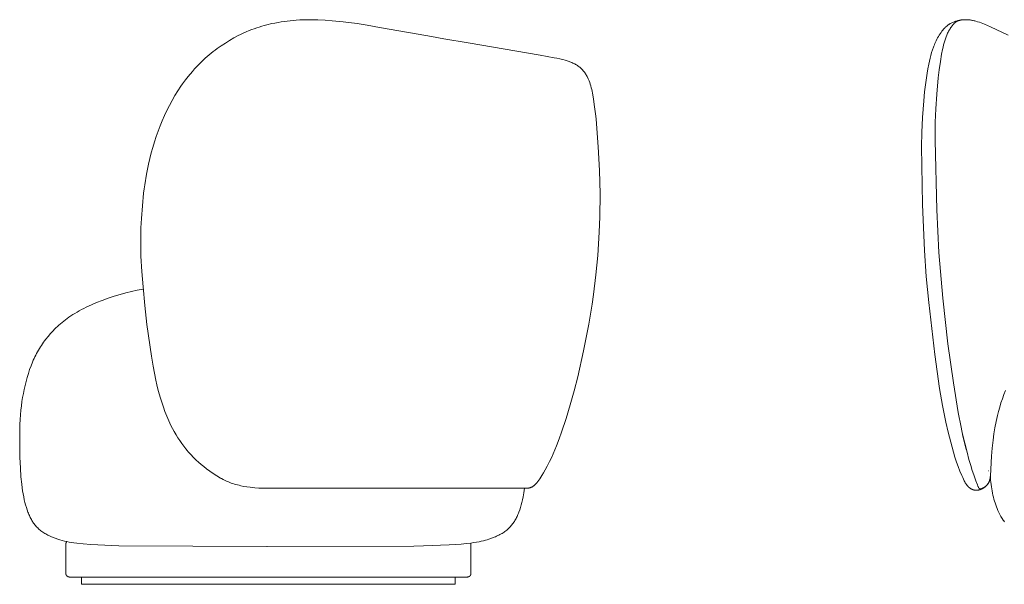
# Model space of a CAD drawing. Header units: millimetres. Extents: x 4566 to 8429, y -10348 to -8368.
# Tile 2 of 4: x 4566 to 5945, y -9158 to -8368. Entities that reach past the tile are written whole.
import ezdxf

# ---------------------------------------------------------------- set-up
doc = ezdxf.new("R2010")
doc.units = ezdxf.units.MM
doc.header["$MEASUREMENT"] = 0
doc.layers.add('Default', color=7, linetype='Continuous', lineweight=18, true_color=0x000000)

msp = doc.modelspace()

# ---------------------------------------------------------------- linework, layer by layer
at = {"layer": 'Default'}
for p, q in [((4894.8, -8380.4), (4898.3, -8379.2)), ((4898.3, -8379.2), (4901.8, -8378)), ((4901.8, -8378), (4905.4, -8377)), ((4905.4, -8377), (4908.9, -8376)), ((4908.9, -8376), (4912.5, -8375)), ((4912.5, -8375), (4919.6, -8373.3)), ((4919.6, -8373.3), (4923.8, -8372.5)), ((4923.8, -8372.5), (4928.1, -8371.7)), ((4928.1, -8371.7), (4932.3, -8370.9)), ((4932.3, -8370.9), (4936.6, -8370.3)), ((4936.6, -8370.3), (4945.1, -8369.2)), ((4945.1, -8369.2), (4953.6, -8368.5)), ((4953.6, -8368.5), (4958.7, -8368.2)), ((4958.7, -8368.2), (4963.7, -8367.9)), ((4963.7, -8367.9), (4968.8, -8367.8)), ((4968.8, -8367.8), (4973.8, -8367.8)), ((4973.8, -8367.8), (4983.9, -8368)), ((4983.9, -8368), (4994, -8368.4)), ((4994, -8368.4), (5004.1, -8369.2)), ((5004.1, -8369.2), (5019.1, -8370.7)), ((5019.1, -8370.7), (5038.8, -8373.2)), ((5038.8, -8373.2), (5052.7, -8375.5)), ((5052.7, -8375.5), (5070.2, -8378.7)), ((5070.2, -8378.7), (5097.2, -8383.4)), ((5859.9, -8381.1), (5861.1, -8379.8)), ((5861.1, -8379.8), (5861.7, -8379.1)), ((5861.7, -8379.1), (5862.4, -8378.5)), ((5862.4, -8378.5), (5863, -8377.9)), ((5863, -8377.9), (5863.6, -8377.3)), ((5863.6, -8377.3), (5864.3, -8376.7)), ((5864.3, -8376.7), (5864.9, -8376.2)), ((5864.9, -8376.2), (5865.6, -8375.6)), ((5865.6, -8375.6), (5866.3, -8375.1)), ((5866.3, -8375.1), (5867, -8374.6)), ((5867, -8374.6), (5867.7, -8374.1)), ((5867.7, -8374.1), (5868.2, -8373.8)), ((5868.2, -8373.8), (5868.6, -8373.5)), ((5868.4, -8381.3), (5869.1, -8380.1)), ((5868.6, -8373.5), (5869.1, -8373.3)), ((5869.1, -8373.3), (5869.6, -8373)), ((5869.1, -8380.1), (5869.9, -8378.9)), ((5869.6, -8373), (5870.6, -8372.5)), ((5869.9, -8378.9), (5870.7, -8377.8)), ((5870.6, -8372.5), (5871.6, -8372)), ((5870.7, -8377.8), (5871.5, -8376.7)), ((5871.5, -8376.7), (5872.2, -8375.8)), ((5871.6, -8372), (5872.6, -8371.5)), ((5872.2, -8375.8), (5872.9, -8375)), ((5872.6, -8371.5), (5873.6, -8371.1)), ((5872.9, -8375), (5873.5, -8374.2)), ((5873.5, -8374.2), (5874.2, -8373.5)), ((5873.6, -8371.1), (5874.6, -8370.7)), ((5874.2, -8373.5), (5874.8, -8372.8)), ((5874.6, -8370.7), (5875.7, -8370.3)), ((5874.8, -8372.8), (5875.1, -8372.5)), ((5875.1, -8372.5), (5875.4, -8372.2)), ((5875.4, -8372.2), (5875.7, -8372)), ((5875.7, -8370.3), (5876.7, -8370)), ((5875.7, -8372), (5875.9, -8371.8)), ((5875.9, -8371.8), (5876.2, -8371.5)), ((5876.2, -8371.5), (5876.5, -8371.3)), ((5876.5, -8371.3), (5876.7, -8371.1)), ((5876.7, -8370), (5877.8, -8369.6)), ((5876.7, -8371.1), (5876.9, -8371)), ((5876.9, -8371), (5877.1, -8370.8)), ((5877.1, -8370.8), (5877.4, -8370.6)), ((5877.4, -8370.6), (5877.7, -8370.4)), ((5877.7, -8370.4), (5878, -8370.3)), ((5877.8, -8369.6), (5878.9, -8369.4)), ((5878, -8370.3), (5878.3, -8370.1)), ((5878.3, -8370.1), (5878.6, -8369.9)), ((5878.6, -8369.9), (5879, -8369.8)), ((5878.9, -8369.4), (5880, -8369.1)), ((5879, -8369.8), (5879.4, -8369.6)), ((5879.4, -8369.6), (5879.8, -8369.4)), ((5879.8, -8369.4), (5880.1, -8369.3)), ((5880, -8369.1), (5881, -8368.9)), ((5880.1, -8369.3), (5880.6, -8369.1)), ((5880.6, -8369.1), (5881, -8369)), ((5881, -8368.9), (5882.1, -8368.7)), ((5881, -8369), (5881.5, -8368.9)), ((5881.5, -8368.9), (5881.9, -8368.7)), ((5881.9, -8368.7), (5882.4, -8368.6)), ((5882.1, -8368.7), (5883.2, -8368.5)), ((5882.4, -8368.6), (5882.9, -8368.5)), ((5882.9, -8368.5), (5883.4, -8368.4)), ((5883.2, -8368.5), (5884.3, -8368.3)), ((5883.4, -8368.4), (5883.9, -8368.3)), ((5883.9, -8368.3), (5884.5, -8368.2)), ((5884.3, -8368.3), (5886, -8368.1)), ((5884.5, -8368.2), (5885.1, -8368.1)), ((5885.1, -8368.1), (5885.9, -8368)), ((5885.9, -8368), (5886.7, -8368)), ((5886, -8368.1), (5887.7, -8367.9)), ((5886.7, -8368), (5887.5, -8367.9)), ((5887.5, -8367.9), (5888.3, -8367.9)), ((5887.7, -8367.9), (5889.3, -8367.8)), ((5888.3, -8367.9), (5888.7, -8367.9)), ((5889.3, -8367.8), (5891, -8367.8)), ((5891, -8367.8), (5891.9, -8367.8)), ((5891.9, -8367.8), (5892.7, -8367.8)), ((5892.7, -8367.8), (5893.6, -8367.9)), ((5893.6, -8367.9), (5894.4, -8367.9)), ((5894.4, -8367.9), (5895.2, -8368)), ((5895.2, -8368), (5896.1, -8368.1)), ((5896.1, -8368.1), (5896.9, -8368.2)), ((5896.9, -8368.2), (5897.8, -8368.3)), ((5897.8, -8368.3), (5899, -8368.5)), ((5899, -8368.5), (5900.2, -8368.7)), ((5900.2, -8368.7), (5901.4, -8368.9)), ((5901.4, -8368.9), (5902.6, -8369.2)), ((5902.6, -8369.2), (5903.8, -8369.5)), ((5903.8, -8369.5), (5905, -8369.9)), ((5905, -8369.9), (5907.5, -8370.6)), ((5907.5, -8370.6), (5909.9, -8371.4)), ((5909.9, -8371.4), (5912.3, -8372.3)), ((5912.3, -8372.3), (5917.1, -8374.2)), ((5917.1, -8374.2), (5925.4, -8377.9)), ((5925.4, -8377.9), (5950.1, -8389.3)), ((4860.3, -8396.7), (4866.3, -8393.3)), ((4866.3, -8393.3), (4872.4, -8390)), ((4872.4, -8390), (4875.5, -8388.5)), ((4875.5, -8388.5), (4878.6, -8387)), ((4878.6, -8387), (4883.6, -8384.7)), ((4883.6, -8384.7), (4887.5, -8383.1)), ((4887.5, -8383.1), (4891.3, -8381.6)), ((4891.3, -8381.6), (4894.8, -8380.4)), ((5097.2, -8383.4), (5124.4, -8388.1)), ((5124.4, -8388.1), (5142.8, -8391.3)), ((5142.8, -8391.3), (5160.4, -8394.4)), ((5850.4, -8395.1), (5851.5, -8393.1)), ((5851.5, -8393.1), (5852.6, -8391.2)), ((5852.6, -8391.2), (5853.8, -8389.2)), ((5853.8, -8389.2), (5855, -8387.4)), ((5855, -8387.4), (5856.3, -8385.6)), ((5856.3, -8385.6), (5857.6, -8383.8)), ((5857.6, -8383.8), (5858.8, -8382.4)), ((5858.8, -8382.4), (5859.9, -8381.1)), ((5862.4, -8394.6), (5863.4, -8391.9)), ((5863.4, -8391.9), (5864.3, -8389.5)), ((5864.3, -8389.5), (5864.9, -8388)), ((5864.9, -8388), (5865.5, -8386.6)), ((5865.5, -8386.6), (5866.2, -8385.2)), ((5866.2, -8385.2), (5866.9, -8383.9)), ((5866.9, -8383.9), (5867.3, -8383.2)), ((5867.3, -8383.2), (5867.6, -8382.6)), ((5867.6, -8382.6), (5868.4, -8381.3)), ((4843, -8408.1), (4848.6, -8404.2)), ((4848.6, -8404.2), (4854.4, -8400.4)), ((4854.4, -8400.4), (4860.3, -8396.7)), ((5160.4, -8394.4), (5194.3, -8400.2)), ((5194.3, -8400.2), (5295, -8417.4)), ((5844.3, -8410.1), (5845.6, -8406.4)), ((5845.6, -8406.4), (5846.2, -8404.6)), ((5846.2, -8404.6), (5846.9, -8402.8)), ((5846.9, -8402.8), (5847.6, -8401)), ((5847.6, -8401), (5848.4, -8399.3)), ((5848.4, -8399.3), (5849.4, -8397.2)), ((5849.4, -8397.2), (5850.4, -8395.1)), ((5858.4, -8409.4), (5859.1, -8406.2)), ((5859.1, -8406.2), (5859.9, -8403.1)), ((5859.9, -8403.1), (5860.7, -8400.2)), ((5860.7, -8400.2), (5861.6, -8397.2)), ((5861.6, -8397.2), (5862.4, -8394.6)), ((4826.1, -8421.7), (4828.8, -8419.3)), ((4828.8, -8419.3), (4831.6, -8417)), ((4831.6, -8417), (4834.4, -8414.7)), ((4834.4, -8414.7), (4837.2, -8412.4)), ((4837.2, -8412.4), (4840.1, -8410.3)), ((4840.1, -8410.3), (4843, -8408.1)), ((5295, -8417.4), (5304.7, -8419.1)), ((5304.7, -8419.1), (5314.5, -8421)), ((5314.5, -8421), (5318.5, -8421.8)), ((5841, -8421.7), (5842.1, -8417.8)), ((5842.1, -8417.8), (5843.1, -8413.9)), ((5843.1, -8413.9), (5844.3, -8410.1)), ((5855.3, -8426.5), (5857.1, -8416.1)), ((5857.1, -8416.1), (5858.4, -8409.4)), ((4811.4, -8436.6), (4814.5, -8433.2)), ((4814.5, -8433.2), (4817.6, -8429.9)), ((4817.6, -8429.9), (4820.9, -8426.7)), ((4820.9, -8426.7), (4823.5, -8424.2)), ((4823.5, -8424.2), (4826.1, -8421.7)), ((5318.5, -8421.8), (5322.4, -8422.7)), ((5324.7, -8423.1), (5322.4, -8422.7)), ((5327, -8423.6), (5324.7, -8423.1)), ((5329.9, -8424.4), (5327, -8423.6)), ((5331.3, -8424.8), (5329.9, -8424.4)), ((5332.7, -8425.2), (5331.3, -8424.8)), ((5334.1, -8425.7), (5332.7, -8425.2)), ((5335.5, -8426.1), (5334.1, -8425.7)), ((5336.8, -8426.7), (5335.5, -8426.1)), ((5338.2, -8427.2), (5336.8, -8426.7)), ((5339.5, -8427.8), (5338.2, -8427.2)), ((5340.9, -8428.4), (5339.5, -8427.8)), ((5342.2, -8429), (5340.9, -8428.4)), ((5343.5, -8429.6), (5342.2, -8429)), ((5344.7, -8430.3), (5343.5, -8429.6)), ((5346, -8431.1), (5344.7, -8430.3)), ((5347.2, -8431.8), (5346, -8431.1)), ((5348.4, -8432.7), (5347.2, -8431.8)), ((5349.5, -8433.5), (5348.4, -8432.7)), ((5350.6, -8434.3), (5349.5, -8433.5)), ((5351.6, -8435.2), (5350.6, -8434.3)), ((5352.6, -8436.2), (5351.6, -8435.2)), ((5838, -8436.3), (5839.2, -8429.9)), ((5839.2, -8429.9), (5841, -8421.7)), ((5853.7, -8437.8), (5855.3, -8426.5)), ((4798.7, -8452), (4802.5, -8447.2)), ((4802.5, -8447.2), (4808.4, -8440.1)), ((4808.4, -8440.1), (4811.4, -8436.6)), ((5353.6, -8437.1), (5352.6, -8436.2)), ((5354.5, -8438.1), (5353.6, -8437.1)), ((5355.5, -8439.1), (5354.5, -8438.1)), ((5356.3, -8440.2), (5355.5, -8439.1)), ((5357.2, -8441.3), (5356.3, -8440.2)), ((5358, -8442.4), (5357.2, -8441.3)), ((5358.7, -8443.5), (5358, -8442.4)), ((5359.5, -8444.7), (5358.7, -8443.5)), ((5360.1, -8445.9), (5359.5, -8444.7)), ((5360.8, -8447.1), (5360.1, -8445.9)), ((5361.4, -8448.3), (5360.8, -8447.1)), ((5362.5, -8450.7), (5361.4, -8448.3)), ((5834.9, -8455.8), (5836.8, -8442.8)), ((5836.8, -8442.8), (5838, -8436.3)), ((5850.2, -8472.1), (5852.3, -8449)), ((5852.3, -8449), (5853.7, -8437.8)), ((4787.9, -8467.4), (4792.2, -8460.9)), ((4792.2, -8460.9), (4794.5, -8457.7)), ((4794.5, -8457.7), (4798.7, -8452)), ((5363.5, -8453.1), (5362.5, -8450.7)), ((5364.4, -8455.5), (5363.5, -8453.1)), ((5365.2, -8458), (5364.4, -8455.5)), ((5366, -8460.4), (5365.2, -8458)), ((5366.7, -8462.9), (5366, -8460.4)), ((5367.3, -8465.5), (5366.7, -8462.9)), ((5833.3, -8468.7), (5834.9, -8455.8)), ((4779.8, -8480.8), (4783.7, -8474)), ((4783.7, -8474), (4787.9, -8467.4)), ((5367.9, -8468), (5367.3, -8465.5)), ((5368.3, -8470.6), (5367.9, -8468)), ((5369.6, -8478.5), (5368.3, -8470.6)), ((5832, -8481.1), (5833.3, -8468.7)), ((5848.9, -8492.7), (5850.2, -8472.1)), ((4772.5, -8494.8), (4776.1, -8487.7)), ((4776.1, -8487.7), (4779.8, -8480.8)), ((5370.8, -8486.4), (5369.6, -8478.5)), ((5372.8, -8502.6), (5370.8, -8486.4)), ((5830.2, -8504.8), (5832, -8481.1)), ((4766, -8509.2), (4769.2, -8501.9)), ((4769.2, -8501.9), (4772.5, -8494.8)), ((5373.3, -8506.9), (5372.8, -8502.6)), ((5848.2, -8511.2), (5848.9, -8492.7)), ((4760.3, -8523.9), (4763.1, -8516.5)), ((4763.1, -8516.5), (4766, -8509.2)), ((5376.5, -8545.5), (5373.3, -8506.9)), ((5829.3, -8525.8), (5830.2, -8504.8)), ((5847.9, -8536.9), (5848.2, -8511.2)), ((4755.1, -8538.9), (4757.6, -8531.4)), ((4757.6, -8531.4), (4760.3, -8523.9)), ((5829, -8545.3), (5829.3, -8525.8)), ((4752.8, -8546.5), (4755.1, -8538.9)), ((5378.3, -8578.7), (5376.5, -8545.5)), ((5830.1, -8626.2), (5829, -8545.3)), ((5850.2, -8633.7), (5847.9, -8536.9)), ((4748.7, -8561.9), (4750.7, -8554.2)), ((4750.7, -8554.2), (4752.8, -8546.5)), ((4745.3, -8576.9), (4746.8, -8569.7)), ((4746.8, -8569.7), (4748.7, -8561.9)), ((4741.5, -8598.7), (4743.9, -8584.1)), ((4743.9, -8584.1), (4745.3, -8576.9)), ((5379.1, -8611.6), (5378.3, -8578.7)), ((4740.7, -8604.6), (4741.5, -8598.7)), ((4737, -8646), (4740, -8610.5)), ((4740, -8610.5), (4740.7, -8604.6)), ((5378.7, -8643.8), (5379.1, -8611.6)), ((5833, -8690.7), (5830.1, -8626.2)), ((5853.3, -8693.3), (5850.2, -8633.7)), ((4736.3, -8659.1), (4737, -8646)), ((5377.9, -8665.3), (5378.7, -8643.8)), ((4735.9, -8672.3), (4736.3, -8659.1)), ((5375.7, -8697.5), (5377.9, -8665.3)), ((4735.9, -8685.5), (4735.9, -8672.3)), ((4736.3, -8698.7), (4735.9, -8685.5)), ((5835.6, -8727.2), (5833, -8690.7)), ((5858.7, -8757.3), (5853.3, -8693.3)), ((4737.5, -8720), (4736.3, -8698.7)), ((5373, -8724.8), (5375.7, -8697.5)), ((4739.2, -8741.4), (4737.5, -8720)), ((5369.6, -8752.1), (5373, -8724.8)), ((5839, -8763.6), (5835.6, -8727.2)), ((4698.6, -8754.8), (4707.3, -8752.2)), ((4707.3, -8752.2), (4715, -8750.1)), ((4715, -8750.1), (4722.9, -8748.2)), ((4722.9, -8748.2), (4731.1, -8746.3)), ((4731.1, -8746.3), (4739.5, -8744.6)), ((4741.7, -8767.8), (4739.2, -8741.4)), ((5367.7, -8765.7), (5369.6, -8752.1)), ((4666.8, -8766.8), (4674.2, -8763.6)), ((4674.2, -8763.6), (4682, -8760.5)), ((4682, -8760.5), (4690.2, -8757.6)), ((4690.2, -8757.6), (4698.6, -8754.8)), ((5363.1, -8794), (5367.7, -8765.7)), ((5847.5, -8836.3), (5839, -8763.6)), ((5866, -8821.2), (5858.7, -8757.3)), ((4641, -8780.4), (4643.8, -8778.7)), ((4643.8, -8778.7), (4646.8, -8776.9)), ((4646.8, -8776.9), (4649.9, -8775.2)), ((4649.9, -8775.2), (4653.1, -8773.4)), ((4653.1, -8773.4), (4656.3, -8771.7)), ((4656.3, -8771.7), (4659.7, -8770)), ((4659.7, -8770), (4666.8, -8766.8)), ((4744.7, -8794.2), (4741.7, -8767.8)), ((4621.4, -8795.2), (4623.5, -8793.3)), ((4623.5, -8793.3), (4625.8, -8791.5)), ((4625.8, -8791.5), (4628.1, -8789.6)), ((4628.1, -8789.6), (4630.5, -8787.7)), ((4630.5, -8787.7), (4633, -8785.9)), ((4633, -8785.9), (4635.5, -8784)), ((4635.5, -8784), (4638.2, -8782.2)), ((4638.2, -8782.2), (4641, -8780.4)), ((4606.3, -8811), (4609.7, -8807)), ((4609.7, -8807), (4613.4, -8803)), ((4613.4, -8803), (4615.3, -8801)), ((4615.3, -8801), (4617.3, -8799.1)), ((4617.3, -8799.1), (4619.3, -8797.2)), ((4619.3, -8797.2), (4621.4, -8795.2)), ((4750.9, -8838.7), (4744.7, -8794.2)), ((5355.9, -8830.9), (5363.1, -8794)), ((4596.9, -8823.5), (4598.3, -8821.3)), ((4598.3, -8821.3), (4599.8, -8819.2)), ((4599.8, -8819.2), (4601.4, -8817.1)), ((4601.4, -8817.1), (4603, -8815)), ((4603, -8815), (4606.3, -8811)), ((5873.5, -8876.1), (5866, -8821.2)), ((4589, -8837), (4590.2, -8834.7)), ((4590.2, -8834.7), (4591.5, -8832.4)), ((4591.5, -8832.4), (4592.8, -8830.1)), ((4592.8, -8830.1), (4594.1, -8827.8)), ((4594.1, -8827.8), (4595.5, -8825.6)), ((4595.5, -8825.6), (4596.9, -8823.5)), ((5347.6, -8867.6), (5355.9, -8830.9)), ((4582.4, -8852.1), (4584.4, -8846.9)), ((4584.4, -8846.9), (4585.5, -8844.4)), ((4585.5, -8844.4), (4586.6, -8841.9)), ((4586.6, -8841.9), (4587.8, -8839.4)), ((4587.8, -8839.4), (4589, -8837)), ((4753.2, -8852.4), (4750.9, -8838.7)), ((5854.3, -8883.7), (5847.5, -8836.3)), ((4578.6, -8862.8), (4580.4, -8857.4)), ((4580.4, -8857.4), (4582.4, -8852.1)), ((4756.9, -8872.2), (4753.2, -8852.4)), ((4574.1, -8879.5), (4575.5, -8873.9)), ((4575.5, -8873.9), (4577, -8868.4)), ((4577, -8868.4), (4578.6, -8862.8)), ((4758.3, -8878.6), (4756.9, -8872.2)), ((5342.6, -8887.1), (5347.6, -8867.6)), ((5880.3, -8917.3), (5873.5, -8876.1)), ((4571.6, -8890.8), (4572.8, -8885.2)), ((4572.8, -8885.2), (4574.1, -8879.5)), ((4759.9, -8884.9), (4758.3, -8878.6)), ((4761.6, -8891.2), (4759.9, -8884.9)), ((5337.3, -8906.5), (5342.6, -8887.1)), ((5858.4, -8907.4), (5854.3, -8883.7)), ((5944.3, -8892.4), (5946.5, -8886.8)), ((4568.9, -8908.1), (4569.7, -8902.2)), ((4569.7, -8902.2), (4570.6, -8896.4)), ((4570.6, -8896.4), (4571.6, -8890.8)), ((4763.4, -8897.4), (4761.6, -8891.2)), ((4767.7, -8910), (4763.4, -8897.4)), ((5938.4, -8909.9), (5940.2, -8904)), ((5940.2, -8904), (5942.2, -8898.1)), ((5942.2, -8898.1), (5944.3, -8892.4)), ((4567.6, -8920.5), (4568.2, -8914.2)), ((4568.2, -8914.2), (4568.9, -8908.1)), ((4769.9, -8916.2), (4767.7, -8910)), ((4772.3, -8922.3), (4769.9, -8916.2)), ((5331.4, -8925.7), (5337.3, -8906.5)), ((5863.1, -8931), (5858.4, -8907.4)), ((5884.3, -8937.7), (5880.3, -8917.3)), ((5935.3, -8921.8), (5936.8, -8915.8)), ((5936.8, -8915.8), (5938.4, -8909.9)), ((4566.8, -8934.1), (4567.2, -8927.1)), ((4567.2, -8927.1), (4567.6, -8920.5)), ((4775.2, -8928.9), (4772.3, -8922.3)), ((4776.6, -8932.2), (4775.2, -8928.9)), ((5325, -8944.8), (5331.4, -8925.7)), ((5866.2, -8945.1), (5863.1, -8931)), ((5931.8, -8938.8), (5933.4, -8930.2)), ((5933.4, -8930.2), (5935.3, -8921.8)), ((4566.5, -8949.2), (4566.8, -8934.1)), ((4778.2, -8935.4), (4776.6, -8932.2)), ((4780.5, -8939.8), (4778.2, -8935.4)), ((4782.9, -8944.2), (4780.5, -8939.8)), ((4785.4, -8948.5), (4782.9, -8944.2)), ((5321.6, -8954.2), (5325, -8944.8)), ((5869.8, -8959.1), (5866.2, -8945.1)), ((5887, -8950.3), (5884.3, -8937.7)), ((5930.4, -8947.3), (5931.8, -8938.8)), ((4566.5, -8964.9), (4566.5, -8949.2)), ((4788, -8952.8), (4785.4, -8948.5)), ((4790.6, -8956.8), (4788, -8952.8)), ((4793.3, -8960.8), (4790.6, -8956.8)), ((5317.8, -8964.2), (5321.6, -8954.2)), ((5873.7, -8973), (5869.8, -8959.1)), ((5886.4, -8947.7), (5892.7, -8973.1)), ((5891.6, -8969.2), (5887, -8950.3)), ((5928, -8967.1), (5929.3, -8955.9)), ((5929.3, -8955.9), (5930.4, -8947.3)), ((4566.9, -8980.5), (4566.5, -8964.9)), ((4796.1, -8964.6), (4793.3, -8960.8)), ((4799, -8968.4), (4796.1, -8964.6)), ((4800.7, -8970.4), (4799, -8968.4)), ((4802.4, -8972.4), (4800.7, -8970.4)), ((4804.6, -8974.9), (4802.4, -8972.4)), ((5313.2, -8975.3), (5317.8, -8964.2)), ((5875.8, -8979.9), (5873.7, -8973)), ((5926.9, -8978.3), (5928, -8967.1)), ((4567.5, -8994.8), (4566.9, -8980.5)), ((4805.9, -8976.3), (4804.6, -8974.9)), ((4809.6, -8980.2), (4805.9, -8976.3)), ((4813.5, -8983.9), (4809.6, -8980.2)), ((4816.9, -8987), (4813.5, -8983.9)), ((5305, -8992.5), (5308.3, -8986.1)), ((5308.3, -8986.1), (5310.8, -8980.7)), ((5310.8, -8980.7), (5313.2, -8975.3)), ((5878.1, -8986.7), (5875.8, -8979.9)), ((5880.3, -8993), (5878.1, -8986.7)), ((5892.7, -8973.1), (5895.4, -8983.1)), ((5895.4, -8983.1), (5897.8, -8991.6)), ((5925.3, -9006), (5926.9, -8978.3)), ((4568.3, -9007.2), (4567.5, -8994.8)), ((4820.5, -8990.1), (4816.9, -8987)), ((4824.1, -8993.1), (4820.5, -8990.1)), ((4827.8, -8996), (4824.1, -8993.1)), ((4832.6, -8999.5), (4827.8, -8996)), ((4837.5, -9002.9), (4832.6, -8999.5)), ((5299.9, -9001.6), (5302.2, -8997.8)), ((5302.2, -8997.8), (5305, -8992.5)), ((5882.7, -8999.3), (5880.3, -8993)), ((5885.3, -9005.5), (5882.7, -8999.3)), ((5897.8, -8991.6), (5900, -8998.7)), ((5900, -8998.7), (5902, -9004.5)), ((5923, -8999.1), (5922.8, -8999.1)), ((4569.3, -9017.9), (4568.3, -9007.2)), ((4842.5, -9006.1), (4837.5, -9002.9)), ((4847.6, -9009.2), (4842.5, -9006.1)), ((4848.8, -9009.9), (4847.6, -9009.2)), ((4851.2, -9011.2), (4848.8, -9009.9)), ((4853.1, -9012.1), (4851.2, -9011.2)), ((4854.9, -9013), (4853.1, -9012.1)), ((4856.8, -9013.8), (4854.9, -9013)), ((4858.7, -9014.6), (4856.8, -9013.8)), ((5290.2, -9015.9), (5291.7, -9014)), ((5290.2, -9015.9), (5291.7, -9014)), ((5291.7, -9014), (5293.1, -9012.1)), ((5291.7, -9014), (5293.1, -9012.1)), ((5293.1, -9012.1), (5294.5, -9010.1)), ((5293.1, -9012.1), (5294.5, -9010.1)), ((5294.5, -9010.1), (5295.8, -9008.1)), ((5294.5, -9010.1), (5295.8, -9008.1)), ((5295.8, -9008.1), (5295.7, -9008.1)), ((5295.7, -9008.1), (5295.8, -9008.1)), ((5295.8, -9008.1), (5297.5, -9005.5)), ((5295.8, -9008.1), (5295.8, -9008.1)), ((5297.5, -9005.5), (5299.9, -9001.6)), ((5886.7, -9008.5), (5885.3, -9005.5)), ((5888.8, -9013), (5886.7, -9008.5)), ((5889.4, -9014.3), (5888.8, -9013)), ((5890.2, -9015.6), (5889.4, -9014.3)), ((5902, -9004.5), (5905.1, -9013.1)), ((5905.1, -9013.1), (5907.1, -9018.6)), ((5923.7, -9014.1), (5923.5, -9014.6)), ((5923.5, -9014.5), (5923.7, -9014.1)), ((5923.9, -9013.7), (5923.7, -9014.1)), ((5923.7, -9014.1), (5923.8, -9013.7)), ((5923.8, -9013.7), (5924, -9013.3)), ((5924.1, -9013.2), (5923.9, -9013.7)), ((5924, -9013.3), (5924.1, -9012.9)), ((5924.1, -9012.9), (5924.2, -9012.5)), ((5924.3, -9012.7), (5924.1, -9013.2)), ((5924.2, -9012.5), (5924.3, -9012)), ((5924.3, -9012), (5924.5, -9011.6)), ((5924.5, -9012.3), (5924.3, -9012.7)), ((5924.5, -9011.6), (5924.6, -9011.2)), ((5924.7, -9011.8), (5924.5, -9012.3)), ((5924.6, -9011.2), (5924.7, -9010.8)), ((5924.7, -9010.8), (5924.8, -9010.4)), ((5924.8, -9011.3), (5924.7, -9011.8)), ((5924.8, -9010.4), (5924.9, -9009.5)), ((5925, -9010.8), (5924.8, -9011.3)), ((5924.9, -9009.5), (5925, -9008.6)), ((5925, -9008.6), (5925.2, -9007.8)), ((5925.1, -9010.4), (5925, -9010.8)), ((5925.3, -9009.9), (5925.1, -9010.4)), ((5925.2, -9006.9), (5925.3, -9006)), ((5925.2, -9007.8), (5925.2, -9006.9)), ((5925.3, -9005.6), (5925.5, -9008.8)), ((5925.4, -9009.4), (5925.3, -9009.9)), ((5925.5, -9008.9), (5925.4, -9009.4)), ((5925.5, -9008.8), (5925.7, -9012)), ((5925.7, -9012), (5926, -9015.1)), ((4569.9, -9022.7), (4569.3, -9017.9)), ((4570.6, -9027.2), (4569.9, -9022.7)), ((4571.3, -9031.4), (4570.6, -9027.2)), ((4860.7, -9015.4), (4858.7, -9014.6)), ((4862.7, -9016.1), (4860.7, -9015.4)), ((4864.8, -9016.9), (4862.7, -9016.1)), ((4867, -9017.6), (4864.8, -9016.9)), ((4869.2, -9018.2), (4867, -9017.6)), ((4871.4, -9018.8), (4869.2, -9018.2)), ((4873.7, -9019.3), (4871.4, -9018.8)), ((4875.9, -9019.9), (4873.7, -9019.3)), ((4880.3, -9020.8), (4875.9, -9019.9)), ((4884.6, -9021.5), (4880.3, -9020.8)), ((4888.9, -9022.1), (4884.6, -9021.5)), ((4892, -9022.5), (4888.9, -9022.1)), ((4895.8, -9022.8), (4892, -9022.5)), ((4901.4, -9023.2), (4895.8, -9022.8)), ((4905, -9023.4), (4901.4, -9023.2)), ((4908.6, -9023.5), (4905, -9023.4)), ((4912.2, -9023.5), (4908.6, -9023.5)), ((4912.3, -9023.5), (4912.2, -9023.5)), ((4912.3, -9023.5), (4912.3, -9023.5)), ((5008.7, -9023.5), (4912.3, -9023.5)), ((5008.7, -9023.5), (5084.6, -9023.5)), ((5084.6, -9023.5), (5273.3, -9023.5)), ((5273.3, -9023.5), (5272.3, -9029.7)), ((5273.3, -9023.5), (5275.6, -9023.5)), ((5276.2, -9023.5), (5275.6, -9023.5)), ((5276.8, -9023.4), (5276.2, -9023.5)), ((5277.4, -9023.4), (5276.8, -9023.4)), ((5278, -9023.3), (5277.4, -9023.4)), ((5278.6, -9023.2), (5278, -9023.3)), ((5279.2, -9023.1), (5278.6, -9023.2)), ((5279.8, -9023), (5279.2, -9023.1)), ((5280.4, -9022.8), (5279.8, -9023)), ((5281, -9022.6), (5280.4, -9022.8)), ((5281.5, -9022.4), (5281, -9022.6)), ((5282.1, -9022.2), (5281.5, -9022.4)), ((5282.7, -9022), (5282.1, -9022.2)), ((5283.2, -9021.7), (5282.7, -9022)), ((5283.8, -9021.4), (5283.2, -9021.7)), ((5284.3, -9021.2), (5283.8, -9021.4)), ((5284.8, -9020.8), (5284.3, -9021.2)), ((5285.4, -9020.5), (5284.8, -9020.8)), ((5285.9, -9020.2), (5285.4, -9020.5)), ((5286.4, -9019.8), (5285.9, -9020.2)), ((5286.8, -9019.4), (5286.4, -9019.8)), ((5287.3, -9019), (5286.8, -9019.4)), ((5287.8, -9018.6), (5287.3, -9019)), ((5288.2, -9018.2), (5287.8, -9018.6)), ((5288.6, -9017.8), (5288.2, -9018.2)), ((5288.6, -9017.8), (5290.2, -9015.9)), ((5288.6, -9017.8), (5290.2, -9015.9)), ((5890.5, -9016.3), (5890.2, -9015.6)), ((5890.9, -9016.9), (5890.5, -9016.3)), ((5891.3, -9017.5), (5890.9, -9016.9)), ((5891.7, -9018.1), (5891.3, -9017.5)), ((5892.2, -9018.8), (5891.7, -9018.1)), ((5892.6, -9019.3), (5892.2, -9018.8)), ((5893.1, -9019.9), (5892.6, -9019.3)), ((5893.3, -9020.2), (5893.1, -9019.9)), ((5893.6, -9020.5), (5893.3, -9020.2)), ((5893.8, -9020.7), (5893.6, -9020.5)), ((5894.1, -9021), (5893.8, -9020.7)), ((5894.3, -9021.3), (5894.1, -9021)), ((5894.6, -9021.5), (5894.3, -9021.3)), ((5894.9, -9021.8), (5894.6, -9021.5)), ((5895.1, -9022), (5894.9, -9021.8)), ((5895.4, -9022.2), (5895.1, -9022)), ((5895.6, -9022.4), (5895.4, -9022.2)), ((5895.9, -9022.6), (5895.6, -9022.4)), ((5896.2, -9022.8), (5895.9, -9022.6)), ((5896.4, -9023), (5896.2, -9022.8)), ((5896.7, -9023.2), (5896.4, -9023)), ((5897, -9023.4), (5896.7, -9023.2)), ((5897.3, -9023.6), (5897, -9023.4)), ((5897.6, -9023.8), (5897.3, -9023.6)), ((5897.9, -9024), (5897.6, -9023.8)), ((5898.2, -9024.1), (5897.9, -9024)), ((5898.5, -9024.3), (5898.2, -9024.1)), ((5898.8, -9024.5), (5898.5, -9024.3)), ((5899.1, -9024.6), (5898.8, -9024.5)), ((5899.4, -9024.8), (5899.1, -9024.6)), ((5899.7, -9024.9), (5899.4, -9024.8)), ((5900, -9025), (5899.7, -9024.9)), ((5900.3, -9025.2), (5900, -9025)), ((5900.7, -9025.3), (5900.3, -9025.2)), ((5901, -9025.4), (5900.7, -9025.3)), ((5901.3, -9025.5), (5901, -9025.4)), ((5901.6, -9025.6), (5901.3, -9025.5)), ((5901.9, -9025.7), (5901.6, -9025.6)), ((5902.3, -9025.8), (5901.9, -9025.7)), ((5902.6, -9025.9), (5902.3, -9025.8)), ((5902.9, -9025.9), (5902.6, -9025.9)), ((5903.3, -9026), (5902.9, -9025.9)), ((5903.6, -9026.1), (5903.3, -9026)), ((5903.9, -9026.1), (5903.6, -9026.1)), ((5904.3, -9026.1), (5903.9, -9026.1)), ((5904.5, -9026.2), (5904.3, -9026.1)), ((5904.8, -9026.2), (5904.5, -9026.2)), ((5905.1, -9026.2), (5904.8, -9026.2)), ((5905.3, -9026.2), (5905.1, -9026.2)), ((5905.6, -9026.2), (5905.3, -9026.2)), ((5905.9, -9026.2), (5905.6, -9026.2)), ((5906.1, -9026.2), (5905.9, -9026.2)), ((5906.4, -9026.2), (5906.1, -9026.2)), ((5906.9, -9026.2), (5906.4, -9026.2)), ((5907.5, -9026.1), (5906.9, -9026.2)), ((5907.1, -9018.6), (5907.9, -9020.4)), ((5908, -9026), (5907.5, -9026.1)), ((5907.9, -9020.4), (5908.2, -9021.1)), ((5908.5, -9025.9), (5908, -9026)), ((5908.2, -9021.1), (5908.5, -9021.7)), ((5908.5, -9021.7), (5908.7, -9022.2)), ((5909, -9025.8), (5908.5, -9025.9)), ((5908.7, -9022.2), (5908.8, -9022.4)), ((5908.8, -9022.4), (5908.9, -9022.6)), ((5908.9, -9022.6), (5909, -9022.8)), ((5909, -9022.8), (5909.1, -9023)), ((5909.6, -9025.7), (5909, -9025.8)), ((5909.1, -9023), (5909.2, -9023)), ((5909.2, -9023), (5909.2, -9023.1)), ((5909.2, -9023.1), (5909.3, -9023.2)), ((5909.3, -9023.2), (5909.3, -9023.2)), ((5909.3, -9023.2), (5909.4, -9023.3)), ((5909.4, -9023.3), (5909.4, -9023.3)), ((5909.4, -9023.3), (5909.5, -9023.4)), ((5909.5, -9023.4), (5909.5, -9023.4)), ((5909.5, -9023.4), (5909.6, -9023.5)), ((5909.6, -9023.5), (5909.6, -9023.5)), ((5909.6, -9023.5), (5909.6, -9023.6)), ((5909.6, -9023.6), (5909.7, -9023.6)), ((5910.1, -9025.6), (5909.6, -9025.7)), ((5909.7, -9023.6), (5909.7, -9023.6)), ((5909.7, -9023.6), (5909.8, -9023.7)), ((5909.8, -9023.7), (5909.8, -9023.7)), ((5909.8, -9023.7), (5909.9, -9023.7)), ((5909.9, -9023.7), (5909.9, -9023.8)), ((5909.9, -9023.8), (5909.9, -9023.8)), ((5909.9, -9023.8), (5910, -9023.8)), ((5910, -9023.8), (5910, -9023.8)), ((5910, -9023.8), (5910.1, -9023.9)), ((5910.1, -9023.9), (5910.1, -9023.9)), ((5910.1, -9023.9), (5910.2, -9023.9)), ((5910.6, -9025.4), (5910.1, -9025.6)), ((5910.2, -9023.9), (5910.2, -9023.9)), ((5910.2, -9023.9), (5910.3, -9023.9)), ((5910.3, -9023.9), (5910.3, -9024)), ((5910.3, -9024), (5910.3, -9024)), ((5910.3, -9024), (5910.4, -9024)), ((5910.4, -9024), (5910.4, -9024)), ((5910.4, -9024), (5910.5, -9024)), ((5910.5, -9024), (5910.5, -9024)), ((5910.5, -9024), (5910.6, -9024.1)), ((5910.6, -9024.1), (5910.6, -9024.1)), ((5910.6, -9024.1), (5910.7, -9024.1)), ((5911.1, -9025.3), (5910.6, -9025.4)), ((5910.7, -9024.1), (5910.8, -9024.1)), ((5910.8, -9024.1), (5910.8, -9024.1)), ((5910.8, -9024.1), (5910.9, -9024.1)), ((5910.9, -9024.1), (5910.9, -9024.1)), ((5910.9, -9024.1), (5911, -9024.1)), ((5911, -9024.1), (5911, -9024.1)), ((5911, -9024.1), (5911.1, -9024.2)), ((5911.1, -9024.2), (5911.2, -9024.2)), ((5911.6, -9025.1), (5911.1, -9025.3)), ((5911.2, -9024.2), (5911.4, -9024.2)), ((5911.4, -9024.2), (5911.5, -9024.2)), ((5911.5, -9024.2), (5911.6, -9024.2)), ((5911.6, -9024.2), (5911.7, -9024.2)), ((5912.1, -9024.9), (5911.6, -9025.1)), ((5911.7, -9024.2), (5911.9, -9024.1)), ((5911.9, -9024.1), (5912, -9024.1)), ((5912, -9024.1), (5912.1, -9024.1)), ((5912.1, -9024.1), (5912.3, -9024.1)), ((5912.6, -9024.7), (5912.1, -9024.9)), ((5912.3, -9024.1), (5912.4, -9024.1)), ((5912.4, -9024.1), (5912.5, -9024)), ((5912.5, -9024), (5912.7, -9024)), ((5913, -9024.5), (5912.6, -9024.7)), ((5912.7, -9024), (5912.8, -9024)), ((5912.8, -9024), (5913, -9023.9)), ((5913, -9023.9), (5913.1, -9023.9)), ((5913.4, -9024.3), (5913, -9024.5)), ((5913.1, -9023.9), (5913.3, -9023.8)), ((5913.3, -9023.8), (5913.4, -9023.8)), ((5913.4, -9023.8), (5913.8, -9023.6)), ((5913.8, -9024.2), (5913.4, -9024.3)), ((5913.8, -9023.6), (5914.1, -9023.5)), ((5914.1, -9024), (5913.8, -9024.2)), ((5914.1, -9023.5), (5914.4, -9023.3)), ((5914.5, -9023.8), (5914.1, -9024)), ((5914.4, -9023.3), (5914.8, -9023.2)), ((5914.8, -9023.6), (5914.5, -9023.8)), ((5914.8, -9023.2), (5915.2, -9023)), ((5915.2, -9023.4), (5914.8, -9023.6)), ((5915.2, -9023), (5915.5, -9022.8)), ((5915.5, -9023.2), (5915.2, -9023.4)), ((5915.5, -9022.8), (5915.9, -9022.6)), ((5915.9, -9022.9), (5915.5, -9023.2)), ((5915.9, -9022.6), (5916.3, -9022.4)), ((5916.2, -9022.7), (5915.9, -9022.9)), ((5916.6, -9022.5), (5916.2, -9022.7)), ((5916.3, -9022.4), (5917, -9021.9)), ((5916.9, -9022.2), (5916.6, -9022.5)), ((5917.2, -9022), (5916.9, -9022.2)), ((5917, -9021.9), (5917.7, -9021.4)), ((5917.5, -9021.7), (5917.2, -9022)), ((5917.9, -9021.5), (5917.5, -9021.7)), ((5917.7, -9021.4), (5918, -9021.2)), ((5918.2, -9021.2), (5917.9, -9021.5)), ((5918, -9021.2), (5918.3, -9021)), ((5918.5, -9021), (5918.2, -9021.2)), ((5918.3, -9021), (5918.6, -9020.7)), ((5918.8, -9020.7), (5918.5, -9021)), ((5918.6, -9020.7), (5918.9, -9020.5)), ((5919.1, -9020.4), (5918.8, -9020.7)), ((5918.9, -9020.5), (5919.2, -9020.3)), ((5919.4, -9020.1), (5919.1, -9020.4)), ((5919.2, -9020.3), (5919.4, -9020.1)), ((5919.4, -9020.2), (5919.9, -9019.7)), ((5919.7, -9019.8), (5919.4, -9020.1)), ((5920, -9019.5), (5919.7, -9019.8)), ((5919.9, -9019.7), (5920.3, -9019.2)), ((5920.2, -9019.2), (5920, -9019.5)), ((5920.5, -9018.9), (5920.2, -9019.2)), ((5920.3, -9019.2), (5920.6, -9019)), ((5920.8, -9018.6), (5920.5, -9018.9)), ((5920.6, -9019), (5920.8, -9018.7)), ((5921, -9018.3), (5920.8, -9018.6)), ((5920.8, -9018.7), (5921, -9018.5)), ((5921.3, -9018), (5921, -9018.3)), ((5921, -9018.5), (5921.2, -9018.2)), ((5921.2, -9018.2), (5921.4, -9018)), ((5921.5, -9017.7), (5921.3, -9018)), ((5921.4, -9018), (5921.6, -9017.7)), ((5921.8, -9017.3), (5921.5, -9017.7)), ((5921.6, -9017.7), (5921.8, -9017.4)), ((5922, -9017), (5921.8, -9017.3)), ((5921.8, -9017.4), (5922, -9017.2)), ((5922.2, -9016.7), (5922, -9017)), ((5922, -9017.2), (5922.2, -9016.9)), ((5922.1, -9015.6), (5922.2, -9015.6)), ((5922.5, -9016.3), (5922.2, -9016.7)), ((5922.2, -9016.9), (5922.4, -9016.6)), ((5922.4, -9016.6), (5922.5, -9016.3)), ((5922.7, -9015.9), (5922.5, -9016.3)), ((5922.5, -9016.3), (5922.7, -9016)), ((5923, -9015.5), (5922.7, -9015.9)), ((5922.7, -9016), (5922.9, -9015.7)), ((5922.9, -9015.7), (5923.1, -9015.3)), ((5923.2, -9015), (5923, -9015.5)), ((5923.1, -9015.3), (5923.3, -9014.9)), ((5923.5, -9014.6), (5923.2, -9015)), ((5923.3, -9014.9), (5923.5, -9014.5)), ((5926, -9015.1), (5926.3, -9018.2)), ((5926.3, -9018.2), (5926.7, -9021.2)), ((5926.7, -9021.2), (5927.2, -9024.2)), ((5927.2, -9024.2), (5927.7, -9027.2)), ((5927.7, -9027.2), (5928.2, -9030.1)), ((4572.1, -9035.5), (4571.3, -9031.4)), ((4572.9, -9039.4), (4572.1, -9035.5)), ((4573.8, -9043.2), (4572.9, -9039.4)), ((5270.4, -9039.4), (5269.5, -9043.2)), ((5271.2, -9035.5), (5270.4, -9039.4)), ((5272.3, -9029.7), (5271.2, -9035.5)), ((5928.2, -9030.1), (5928.8, -9033)), ((5928.8, -9033), (5929.5, -9035.8)), ((5929.5, -9035.8), (5930.3, -9038.6)), ((5930.3, -9038.6), (5931.1, -9041.3)), ((5931.1, -9041.3), (5931.9, -9044)), ((4574.8, -9046.8), (4573.8, -9043.2)), ((4575.8, -9050.3), (4574.8, -9046.8)), ((4576.9, -9053.6), (4575.8, -9050.3)), ((4578.1, -9056.9), (4576.9, -9053.6)), ((5266.4, -9053.6), (5265.2, -9056.9)), ((5267.5, -9050.3), (5266.4, -9053.6)), ((5268.5, -9046.8), (5267.5, -9050.3)), ((5269.5, -9043.2), (5268.5, -9046.8)), ((5931.9, -9044), (5932.8, -9046.7)), ((5932.8, -9046.7), (5933.8, -9049.3)), ((5933.8, -9049.3), (5934.8, -9051.8)), ((5934.8, -9051.8), (5936, -9054.7)), ((5936, -9054.7), (5937.4, -9057.5)), ((4578.7, -9058.4), (4578.1, -9056.9)), ((4579.3, -9059.9), (4578.7, -9058.4)), ((4580, -9061.4), (4579.3, -9059.9)), ((4580.6, -9062.9), (4580, -9061.4)), ((4581.3, -9064.3), (4580.6, -9062.9)), ((4582, -9065.7), (4581.3, -9064.3)), ((4582.8, -9067), (4582, -9065.7)), ((4583.5, -9068.4), (4582.8, -9067)), ((4584.3, -9069.7), (4583.5, -9068.4)), ((5259.8, -9068.4), (5259, -9069.7)), ((5260.5, -9067), (5259.8, -9068.4)), ((5261.3, -9065.7), (5260.5, -9067)), ((5262, -9064.3), (5261.3, -9065.7)), ((5262.7, -9062.9), (5262, -9064.3)), ((5263.3, -9061.4), (5262.7, -9062.9)), ((5264, -9059.9), (5263.3, -9061.4)), ((5264.6, -9058.4), (5264, -9059.9)), ((5265.2, -9056.9), (5264.6, -9058.4)), ((5937.4, -9057.5), (5938.7, -9060.2)), ((5938.7, -9060.2), (5940.2, -9062.9)), ((5940.2, -9062.9), (5941.7, -9065.5)), ((5941.7, -9065.5), (5943.3, -9068)), ((5943.3, -9068), (5944.2, -9069.2)), ((5944.2, -9069.2), (5945, -9070.4)), ((4585.1, -9070.9), (4584.3, -9069.7)), ((4586, -9072.2), (4585.1, -9070.9)), ((4586.8, -9073.4), (4586, -9072.2)), ((4587.7, -9074.5), (4586.8, -9073.4)), ((4588.7, -9075.7), (4587.7, -9074.5)), ((4589.6, -9076.8), (4588.7, -9075.7)), ((4590.6, -9077.9), (4589.6, -9076.8)), ((4591.7, -9079), (4590.6, -9077.9)), ((4592.8, -9080), (4591.7, -9079)), ((4593.9, -9081), (4592.8, -9080)), ((4595, -9082), (4593.9, -9081)), ((4596.3, -9082.9), (4595, -9082)), ((4597.5, -9083.9), (4596.3, -9082.9)), ((5247, -9082.9), (5245.8, -9083.9)), ((5248.2, -9082), (5247, -9082.9)), ((5249.4, -9081), (5248.2, -9082)), ((5250.5, -9080), (5249.4, -9081)), ((5251.6, -9079), (5250.5, -9080)), ((5252.7, -9077.9), (5251.6, -9079)), ((5253.7, -9076.8), (5252.7, -9077.9)), ((5254.6, -9075.7), (5253.7, -9076.8)), ((5255.6, -9074.5), (5254.6, -9075.7)), ((5256.5, -9073.4), (5255.6, -9074.5)), ((5257.3, -9072.2), (5256.5, -9073.4)), ((5258.2, -9070.9), (5257.3, -9072.2)), ((5259, -9069.7), (5258.2, -9070.9)), ((4598.8, -9084.8), (4597.5, -9083.9)), ((4600.1, -9085.6), (4598.8, -9084.8)), ((4601.5, -9086.5), (4600.1, -9085.6)), ((4603, -9087.3), (4601.5, -9086.5)), ((4604.4, -9088.1), (4603, -9087.3)), ((4606, -9088.9), (4604.4, -9088.1)), ((4607.5, -9089.7), (4606, -9088.9)), ((4609.2, -9090.4), (4607.5, -9089.7)), ((4610.8, -9091.2), (4609.2, -9090.4)), ((4612.6, -9091.9), (4610.8, -9091.2)), ((4616.2, -9093.3), (4612.6, -9091.9)), ((4620, -9094.6), (4616.2, -9093.3)), ((4622.8, -9095.5), (4620, -9094.6)), ((4625.8, -9096.4), (4622.8, -9095.5)), ((4629, -9097.2), (4625.8, -9096.4)), ((5215.7, -9096.9), (5212.7, -9097.6)), ((5218.4, -9096.1), (5215.7, -9096.9)), ((5220.9, -9095.4), (5218.4, -9096.1)), ((5223.3, -9094.6), (5220.9, -9095.4)), ((5227.1, -9093.3), (5223.3, -9094.6)), ((5230.7, -9091.9), (5227.1, -9093.3)), ((5232.5, -9091.2), (5230.7, -9091.9)), ((5234.1, -9090.4), (5232.5, -9091.2)), ((5235.7, -9089.7), (5234.1, -9090.4)), ((5237.3, -9088.9), (5235.7, -9089.7)), ((5238.8, -9088.1), (5237.3, -9088.9)), ((5240.3, -9087.3), (5238.8, -9088.1)), ((5241.8, -9086.5), (5240.3, -9087.3)), ((5243.1, -9085.6), (5241.8, -9086.5)), ((5244.5, -9084.8), (5243.1, -9085.6)), ((5245.8, -9083.9), (5244.5, -9084.8)), ((4632.6, -9098), (4629, -9097.2)), ((4631.1, -9101.1), (4631.2, -9100.9)), ((4631.1, -9101.3), (4631.1, -9101.1)), ((4631.1, -9101.4), (4631.1, -9101.3)), ((4631.1, -9101.6), (4631.1, -9101.4)), ((4631.1, -9142.5), (4631.1, -9101.6)), ((4631.2, -9100.6), (4631.3, -9100.4)), ((4631.2, -9100.8), (4631.2, -9100.6)), ((4631.2, -9100.9), (4631.2, -9100.8)), ((4631.3, -9100.1), (4631.4, -9099.9)), ((4631.3, -9100.2), (4631.3, -9100.1)), ((4631.3, -9100.4), (4631.3, -9100.2)), ((4631.4, -9099.9), (4631.5, -9099.7)), ((4631.5, -9099.6), (4631.6, -9099.4)), ((4631.5, -9099.7), (4631.5, -9099.6)), ((4631.6, -9099.4), (4631.7, -9099.3)), ((4631.7, -9099.3), (4631.8, -9099.1)), ((4631.8, -9099), (4631.9, -9098.8)), ((4631.8, -9099.1), (4631.8, -9099)), ((4631.9, -9098.8), (4632, -9098.7)), ((4632, -9098.7), (4632.1, -9098.5)), ((4632.1, -9098.5), (4632.2, -9098.4)), ((4632.2, -9098.4), (4632.3, -9098.3)), ((4632.3, -9098.3), (4632.5, -9098.1)), ((4632.5, -9098.1), (4632.6, -9098)), ((4635.6, -9098.6), (4632.6, -9098)), ((4638.9, -9099.2), (4635.6, -9098.6)), ((4642.5, -9099.7), (4638.9, -9099.2)), ((4646.4, -9100.2), (4642.5, -9099.7)), ((4655.4, -9101.2), (4646.4, -9100.2)), ((4666.1, -9102.1), (4655.4, -9101.2)), ((4675.7, -9102.7), (4666.1, -9102.1)), ((4705.1, -9103.8), (4675.7, -9102.7)), ((4912.6, -9105), (4705.1, -9103.8)), ((5118.2, -9104.2), (4912.8, -9105)), ((5131.7, -9103.9), (5118.2, -9104.2)), ((5167.6, -9102.7), (5131.7, -9103.9)), ((5184.7, -9101.5), (5167.6, -9102.7)), ((5191.8, -9100.8), (5184.7, -9101.5)), ((5198, -9100.1), (5191.8, -9100.8)), ((5202.2, -9099.5), (5198, -9100.1)), ((5198, -9100.1), (5198, -9100.3)), ((5198, -9100.3), (5198.1, -9100.4)), ((5198.1, -9100.4), (5198.1, -9100.6)), ((5198.1, -9100.6), (5198.1, -9100.8)), ((5198.1, -9100.8), (5198.2, -9100.9)), ((5198.2, -9100.9), (5198.2, -9101.1)), ((5198.2, -9101.1), (5198.2, -9101.3)), ((5198.2, -9101.3), (5198.2, -9101.5)), ((5198.2, -9101.5), (5198.2, -9101.6)), ((5198.2, -9142.5), (5198.2, -9101.6)), ((5206.1, -9098.9), (5202.2, -9099.5)), ((5209.6, -9098.2), (5206.1, -9098.9)), ((5212.7, -9097.6), (5209.6, -9098.2)), ((4631.1, -9142.6), (4631.1, -9142.5)), ((4631.1, -9142.8), (4631.1, -9142.6)), ((4631.1, -9143), (4631.1, -9142.8)), ((4631.2, -9143.2), (4631.1, -9143)), ((4631.2, -9143.3), (4631.2, -9143.2)), ((4631.2, -9143.5), (4631.2, -9143.3)), ((4631.2, -9143.7), (4631.2, -9143.5)), ((4631.3, -9143.9), (4631.2, -9143.7)), ((4631.3, -9144), (4631.3, -9143.9)), ((4631.4, -9144.2), (4631.3, -9144)), ((4631.5, -9144.4), (4631.4, -9144.2)), ((4631.5, -9144.5), (4631.5, -9144.4)), ((4631.6, -9144.7), (4631.5, -9144.5)), ((4631.7, -9144.8), (4631.6, -9144.7)), ((4631.8, -9145), (4631.7, -9144.8)), ((4631.9, -9145.1), (4631.8, -9145)), ((4631.9, -9145.3), (4631.9, -9145.1)), ((4632, -9145.4), (4631.9, -9145.3)), ((4632.2, -9145.6), (4632, -9145.4)), ((4632.3, -9145.7), (4632.2, -9145.6)), ((4632.4, -9145.9), (4632.3, -9145.7)), ((4632.5, -9146), (4632.4, -9145.9)), ((4632.6, -9146.1), (4632.5, -9146)), ((4632.7, -9146.2), (4632.6, -9146.1)), ((4632.9, -9146.4), (4632.7, -9146.2)), ((4633, -9146.5), (4632.9, -9146.4)), ((4633.2, -9146.6), (4633, -9146.5)), ((4633.3, -9146.7), (4633.2, -9146.6)), ((4633.4, -9146.8), (4633.3, -9146.7)), ((4633.6, -9146.9), (4633.4, -9146.8)), ((4633.7, -9147), (4633.6, -9146.9)), ((4633.9, -9147), (4633.7, -9147)), ((4634.1, -9147.1), (4633.9, -9147)), ((4634.2, -9147.2), (4634.1, -9147.1)), ((4634.4, -9147.2), (4634.2, -9147.2)), ((4634.6, -9147.3), (4634.4, -9147.2)), ((4634.7, -9147.4), (4634.6, -9147.3)), ((4634.9, -9147.4), (4634.7, -9147.4)), ((4635.1, -9147.4), (4634.9, -9147.4)), ((4635.2, -9147.5), (4635.1, -9147.4)), ((4635.4, -9147.5), (4635.2, -9147.5)), ((4635.6, -9147.5), (4635.4, -9147.5)), ((4635.8, -9147.6), (4635.6, -9147.5)), ((4635.9, -9147.6), (4635.8, -9147.6)), ((4636.1, -9147.6), (4635.9, -9147.6)), ((4636.1, -9147.6), (4653.1, -9147.6)), ((4653.1, -9157.8), (4653.1, -9147.6)), ((4653.1, -9147.6), (4888.2, -9147.6)), ((4888.2, -9147.6), (4923.2, -9147.6)), ((4923.2, -9147.6), (5176.2, -9147.6)), ((5176.2, -9147.6), (5176.2, -9157.8)), ((5176.2, -9147.6), (5193.2, -9147.6)), ((5193.4, -9147.6), (5193.2, -9147.6)), ((5193.5, -9147.6), (5193.4, -9147.6)), ((5193.7, -9147.5), (5193.5, -9147.6)), ((5193.9, -9147.5), (5193.7, -9147.5)), ((5194.1, -9147.5), (5193.9, -9147.5)), ((5194.2, -9147.4), (5194.1, -9147.5)), ((5194.4, -9147.4), (5194.2, -9147.4)), ((5194.6, -9147.4), (5194.4, -9147.4)), ((5194.8, -9147.3), (5194.6, -9147.4)), ((5194.9, -9147.2), (5194.8, -9147.3)), ((5195.1, -9147.2), (5194.9, -9147.2)), ((5195.2, -9147.1), (5195.1, -9147.2)), ((5195.4, -9147), (5195.2, -9147.1)), ((5195.6, -9147), (5195.4, -9147)), ((5195.7, -9146.9), (5195.6, -9147)), ((5195.9, -9146.8), (5195.7, -9146.9)), ((5196, -9146.7), (5195.9, -9146.8)), ((5196.2, -9146.6), (5196, -9146.7)), ((5196.3, -9146.5), (5196.2, -9146.6)), ((5196.4, -9146.4), (5196.3, -9146.5)), ((5196.6, -9146.2), (5196.4, -9146.4)), ((5196.7, -9146.1), (5196.6, -9146.2)), ((5196.8, -9146), (5196.7, -9146.1)), ((5196.9, -9145.9), (5196.8, -9146)), ((5197, -9145.7), (5196.9, -9145.9)), ((5197.2, -9145.6), (5197, -9145.7)), ((5197.3, -9145.4), (5197.2, -9145.6)), ((5197.4, -9145.3), (5197.3, -9145.4)), ((5197.5, -9145.1), (5197.4, -9145.3)), ((5197.6, -9144.8), (5197.5, -9145)), ((5197.5, -9145), (5197.5, -9145.1)), ((5197.7, -9144.7), (5197.6, -9144.8)), ((5197.8, -9144.5), (5197.7, -9144.7)), ((5197.9, -9144.2), (5197.8, -9144.4)), ((5197.8, -9144.4), (5197.8, -9144.5)), ((5198, -9144), (5197.9, -9144.2)), ((5198.1, -9143.7), (5198, -9143.9)), ((5198, -9143.9), (5198, -9144)), ((5198.2, -9143.2), (5198.1, -9143.3)), ((5198.1, -9143.3), (5198.1, -9143.5)), ((5198.1, -9143.5), (5198.1, -9143.7)), ((5198.2, -9142.5), (5198.2, -9142.6)), ((5198.2, -9142.6), (5198.2, -9142.8)), ((5198.2, -9142.8), (5198.2, -9143)), ((5198.2, -9143), (5198.2, -9143.2)), ((4888.2, -9157.8), (4653.1, -9157.8)), ((4923.2, -9157.8), (4888.2, -9157.8)), ((5176.2, -9157.8), (4923.2, -9157.8))]:
    msp.add_line(p, q, dxfattribs=at)

doc.saveas('drawing.dxf')
